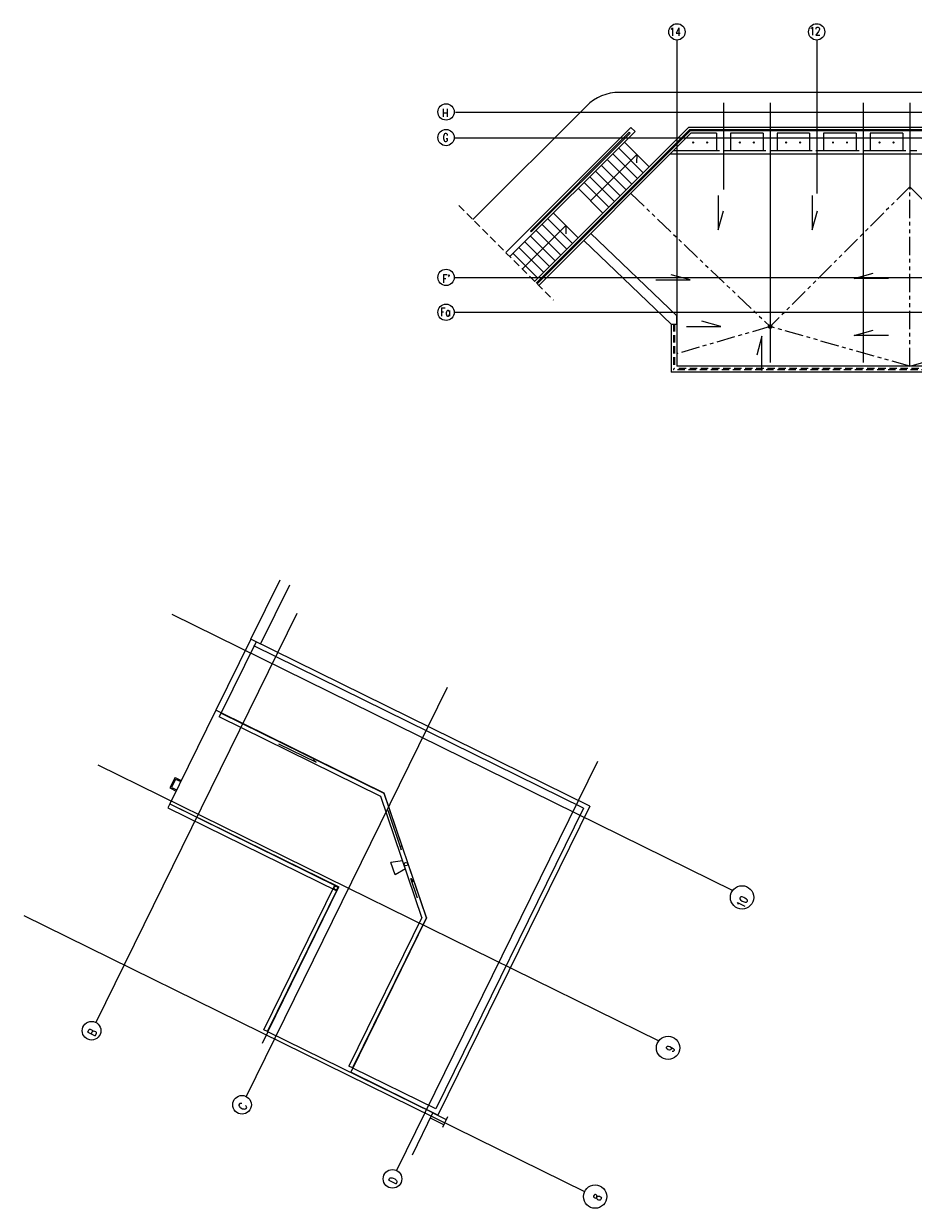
# Model space of a CAD drawing. Header units: centimetres. Extents: x -228435 to 111511, y -89367 to 428125.
# Tile 6 of 216: x -123890 to -85690, y 31063 to 81899. Entities that reach past the tile are written whole.
import ezdxf

# ---------------------------------------------------------------- set-up
doc = ezdxf.new("R2010")
doc.units = ezdxf.units.CM
doc.header["$LTSCALE"] = 50
for name, pattern in [('DASHDOT2', [12.7, 6.35, -3.175, 0, -3.175]), ('HIDDEN', [9.525, 6.35, -3.175]), ('PHANTOM2', [31.75, 15.875, -3.175, 3.175, -3.175, 3.175, -3.175])]:
    doc.linetypes.add(name, pattern=pattern)
doc.layers.get('0').update_dxf_attribs({"color": 8})
for name, color, linetype in [('ARCH_DZIAŁOWA_IST', 8, 'Continuous'), ('ARCH_INFO_OPISY_IST', 8, 'Continuous'), ('ARCH_INFO_OSIE_IST', 8, 'DASHDOT2'), ('ARCH_INFO_OSIE_OPISY_IST', 8, 'Continuous'), ('ARCH_MUROWANE_IST', 8, 'Continuous'), ('ARCH_NIEWIDOK_IST', 8, 'HIDDEN'), ('ARCH_ODWODNIENIE', 8, 'PHANTOM2'), ('ARCH_ODWODNIENIE_IST', 8, 'PHANTOM2'), ('ARCH_SCHODY ZEW.', 8, 'Continuous'), ('ARCH_WIDOK_IST', 8, 'Continuous'), ('ARCH_ŻELBET_IST', 8, 'Continuous'), ('Osie rzutów$0$ARCH_INFO_OSIE_OPISY_IST', 8, 'Continuous')]:
    doc.layers.add(name, color=color, linetype=linetype)
doc.styles.add('ROMANS-250-CM', font='romans.shx', dxfattribs={"width": 0.8, "height": 50})
doc.styles.add('wymiary_cuprum', font='Romans.shx', dxfattribs={"width": 0.6})

# ---------------------------------------------------------------- blocks, each defined once
blk = doc.blocks.new('Legenda rzuty_1')
at = {"layer": 'ARCH_ODWODNIENIE', "color": 55, "insert": (3353.1, 8271.1), "char_height": 20, "attachment_point": 1, "style": 'wymiary_cuprum'}
blk.add_mtext('\\A1;', dxfattribs=at)
blk = doc.blocks.new('Osie rzutów')
at = {"layer": 'ARCH_INFO_OSIE_IST', "ltscale": 10}
for p, q in [((2530, 12619.9), (2530, 11235.9)), ((3130, 12619.9), (3130, 11961.7)), ((1578.8, 12310), (4336, 12310)), ((2730, 12349.9), (2730, 11979)), ((2930, 12349.9), (2930, 11235.9)), ((3330, 12349.9), (3330, 11235.9)), ((3530, 12349.9), (3530, 11979)), ((1573.5, 12200), (4336, 12200)), ((1573.5, 11600), (4336, 11600)), ((4336, 11450), (1573.5, 11450)), ((897.4, 10159.1), (34.1, 8404.3)), ((360.6, 10155.4), (2769.4, 8970.5)), ((1543.4, 9841.3), (680.2, 8086.5)), ((42.8, 9509.4), (2451.6, 8324.4)), ((2189.5, 9523.5), (1326.2, 7768.7)), ((-275, 8863.3), (2133.7, 7678.3))]:
    blk.add_line(p, q, dxfattribs=at)
at = {"layer": 'ARCH_INFO_OSIE_OPISY_IST'}
for centre, radius in [((2530, 12654.9), 35), ((3130, 12654.9), 35), ((1538.5, 12311.3), 35), ((1538.5, 12201.3), 35), ((1538.5, 11601.3), 35), ((1538.5, 11451.3), 35), ((2809.6, 8940.7), 50), ((16.5, 8368.4), 40), ((2491.8, 8294.7), 50), ((662.5, 8050.6), 40), ((1308.6, 7732.8), 40), ((2178.6, 7656.3), 50)]:
    blk.add_circle(centre, radius, dxfattribs=at)
at = {"layer": 'ARCH_INFO_OSIE_OPISY_IST', "style": 'ROMANS-250-CM', "width": 0.8}
for s, p in [('14', (2498.4, 12637.6)), ('12', (3098.5, 12640.2)), ('H', (1521.4, 12289.6)), ('G', (1523.8, 12184)), ("F'", (1522.7, 11578)), ('Fa', (1513.8, 11435.2))]:
    blk.add_text(s, height=35, dxfattribs=at).set_placement(p)
for s, p in [('10', (2816.1, 8891.1)), ('B', (29.6, 8342.4)), ('9', (2512.1, 8273.2)), ('C', (675.6, 8024.6)), ('D', (1321.7, 7706.8)), ('8', (2199, 7634.8))]:
    blk.add_text(s, height=35, rotation=63.8057, dxfattribs=at).set_placement(p)

msp = doc.modelspace()

# ---------------------------------------------------------------- linework, layer by layer
at = {"layer": 'ARCH_DZIAŁOWA_IST', "ltscale": 5}
for p, q in [((-114137.00805, 55484.95449, 630), (-115637.82428, 52434.12663, 630)), ((-99582.76454, 48325.17825, 630), (-114137.00805, 55484.95449, 630)), ((-113912.68247, 55374.60035, 630), (-115413.4987, 52323.77249, 630)), ((-99850.50831, 48234.00109, 630), (-114000.96578, 55195.13989, 630)), ((-115413.4987, 52323.77249, 630), (-115637.82428, 52434.12663, 630)), ((-108405.56764, 48876.30933, 630), (-115413.4987, 52323.77249, 630)), ((-106586.5834, 43534.82112, 630), (-108405.56764, 48876.30933, 630)), ((-117610.95621, 48423.18529, 630), (-110351.7805, 44852.1255, 630)), ((-99582.76454, 48325.17825, 630), (-106106.90097, 35063.05007, 630)), ((-99850.50831, 48234.00109, 630), (-106198.07813, 35330.79384, 630)), ((-113406.38294, 38642.7935, 630), (-110351.7805, 44852.1255, 630)), ((-106586.5834, 43534.82112, 630), (-109848.65162, 36903.75703, 630)), ((-106106.90097, 35063.05007, 630), (-109848.65162, 36903.75703, 630)), ((-106198.07813, 35330.79384, 630), (-109760.36831, 37083.21749, 630))]:
    msp.add_line(p, q, dxfattribs=at)
at = {"layer": 'ARCH_INFO_OPISY_IST'}
for p, q in [((-94062.69311, 74523.80653, 630), (-94062.69311, 73057.1516, 630)), ((-90029.42849, 74523.80653, 630), (-90029.42849, 73057.1516, 630)), ((-94062.69311, 73057.1516, 630), (-93842.78422, 73864.69752, 630)), ((-90029.42849, 73057.1516, 630), (-89809.5196, 73864.69752, 630)), ((-88223.66852, 70967.93639, 630), (-87416.1226, 71187.84527, 630)), ((-96742.17868, 70908.28425, 630), (-95275.52375, 70908.28425, 630)), ((-95275.52375, 70908.28425, 630), (-96083.06967, 71128.19314, 630)), ((-86757.01359, 70967.93639, 630), (-88223.66852, 70967.93639, 630)), ((-95428.94039, 68909.86166, 630), (-93962.28546, 68909.86166, 630)), ((-93962.28546, 68909.86166, 630), (-94769.83138, 69129.77055, 630)), ((-88223.66852, 68522.10829, 630), (-87416.1226, 68742.01718, 630)), ((-92188.49565, 68483.22855, 630), (-92408.40453, 67675.68262, 630)), ((-92188.49565, 67016.57361, 630), (-92188.49565, 68483.22855, 630)), ((-86757.01359, 68522.10829, 630), (-88223.66852, 68522.10829, 630)), ((-112942.13016, 50994.66344, 630), (-111337.21141, 50205.14394, 630)), ((-111337.21141, 50205.14394, 630), (-111464.6001, 50316.70031, 630)), ((-108259.41301, 48144.55543, 630), (-107682.83868, 46451.43191, 630)), ((-107682.83868, 46451.43191, 630), (-107694.03382, 46620.39158, 630)), ((-106973.18129, 44367.507, 630), (-107261.46846, 45214.06876, 630)), ((-107261.46846, 45214.06876, 630), (-107167.22031, 45073.39186, 630))]:
    msp.add_line(p, q, dxfattribs=at)
at = {"layer": 'ARCH_MUROWANE_IST', "ltscale": 4}
for p, q in [((-106317.69467, 35155.60285, 630), (-105745.29775, 34874.01941, 630)), ((-105855.65188, 34649.69383, 630), (-106428.0488, 34931.27727, 630)), ((-105688.48955, 34989.49793, 630), (-105912.04371, 34535.0617, 630))]:
    msp.add_line(p, q, dxfattribs=at)
at = {"layer": 'ARCH_NIEWIDOK_IST'}
for p, q in [((-93540, 76450, 630), (-94140, 76450, 630)), ((-91540, 76450, 630), (-92140, 76450, 630)), ((-89551.80277, 76450, 630), (-90151.80277, 76450, 630)), ((-87540, 76450, 630), (-88140, 76450, 630)), ((-85540, 76450, 630), (-86140, 76450, 630)), ((-105201.01641, 74092.58903, 630), (-101136.14623, 70027.71885, 630)), ((-95990, 69010, 630), (-95990, 67050, 630)), ((-95940, 69010, 630), (-95940, 67100, 630)), ((-73590, 67050, 630), (-95990, 67050, 630)), ((-73540, 67100, 630), (-95940, 67100, 630))]:
    msp.add_line(p, q, dxfattribs=at)
at = {"layer": 'ARCH_ODWODNIENIE_IST'}
for p, q in [((-85840, 74900, 630), (-91840, 68900, 630)), ((-85840, 67200, 630), (-85840, 74900, 630)), ((-85840, 74900, 630), (-79840, 68900, 630)), ((-97825.40727, 74611.03933, 630), (-91840, 68900, 630)), ((-91840, 68900, 630), (-95840, 67737.32234, 630)), ((-85840, 67200, 630), (-91840, 68900, 630)), ((-85840, 67200, 630), (-79840, 68900, 630))]:
    msp.add_line(p, q, dxfattribs=at)
msp.add_circle((-91840, 68900, 630), 75, dxfattribs=at)
at = {"layer": 'ARCH_SCHODY ZEW.'}
for p, q in [((-97814.87373, 77450, 630), (-103186.65056, 72078.22318, 630)), ((-97638.09704, 77273.2233, 630), (-103009.87386, 71901.44648, 630)), ((-97885.58441, 77237.86797, 630), (-102128.2251, 72995.22728, 630)), ((-97850.22907, 77202.51263, 630), (-102092.86976, 72959.87194, 630)), ((-98097.71645, 76813.6039, 630), (-97037.05627, 75752.94373, 630)), ((-97567.38636, 76283.27381, 630), (-99547.28535, 74303.37482, 630)), ((-98592.69119, 76318.62915, 630), (-97532.03102, 75257.96898, 630)), ((-98592.69119, 76318.62915, 630), (-97532.03102, 75257.96898, 630)), ((-98345.20382, 76566.11652, 630), (-97284.54365, 75505.45635, 630)), ((-97567.38636, 76283.27381, 630), (-97576.26733, 75927.08427, 630)), ((-99087.66594, 75823.6544, 630), (-98027.00577, 74762.99423, 630)), ((-98840.17857, 76071.14178, 630), (-97779.5184, 75010.4816, 630)), ((-99582.64069, 75328.67966, 630), (-98521.98052, 74268.01948, 630)), ((-99335.15331, 75576.16703, 630), (-98274.49314, 74515.50686, 630)), ((-100077.61543, 74833.70491, 630), (-99016.95526, 73773.04474, 630)), ((-99830.12806, 75081.19228, 630), (-98769.46789, 74020.53211, 630)), ((-101138.27561, 73773.04474, 630), (-100077.61543, 72712.38457, 630)), ((-100607.94552, 73242.71465, 630), (-102479.54378, 71371.1164, 630)), ((-101633.25035, 73278.06999, 630), (-100572.59018, 72217.40982, 630)), ((-101385.76298, 73525.55736, 630), (-100325.10281, 72464.89719, 630)), ((-100607.94552, 73242.71465, 630), (-100616.82649, 72886.52511, 630)), ((-102128.2251, 72995.22728, 630), (-102092.86976, 72959.87194, 630)), ((-102128.2251, 72783.09524, 630), (-101067.56493, 71722.43507, 630)), ((-101880.73773, 73030.58262, 630), (-100820.07755, 71969.92245, 630)), ((-102623.19985, 72288.1205, 630), (-101562.53967, 71227.46033, 630)), ((-102375.71247, 72535.60787, 630), (-101315.0523, 71474.9477, 630)), ((-102870.68722, 72040.63312, 630), (-101810.02705, 70979.97295, 630))]:
    msp.add_line(p, q, dxfattribs=at)
at = {"layer": 'ARCH_WIDOK_IST'}
for p, q in [((-73640, 78950, 630), (-98314.87373, 78950, 630)), ((-99729.0873, 78364.21356, 630), (-104600.86412, 73492.43674, 630)), ((-95340, 77450, 630), (-101949.21369, 70840.78631, 630)), ((-95298.57864, 77350, 630), (-101878.50301, 70770.07563, 630)), ((-95277.86797, 77300, 630), (-101843.14767, 70734.72029, 630)), ((-97814.87373, 77450, 630), (-97638.09704, 77273.2233, 630)), ((-97814.87373, 77450, 630), (-97638.09704, 77273.2233, 630)), ((-71830, 77450, 630), (-95340, 77450, 630)), ((-71830, 77350, 630), (-95298.57864, 77350, 630)), ((-71830, 77300, 630), (-95277.86797, 77300, 630)), ((-95236.44661, 77200, 630), (-101772.43699, 70664.00961, 630)), ((-97885.58441, 77237.86797, 630), (-97850.22907, 77202.51263, 630)), ((-94140, 77200, 630), (-95236.44661, 77200, 630)), ((-95150.36332, 76810.36332, 630), (-95165, 76825, 630)), ((-95150.36332, 76789.63668, 630), (-95165, 76775, 630)), ((-95150, 76800, 630), (-95130, 76800, 630)), ((-95115, 76825, 630), (-95129.63668, 76810.36332, 630)), ((-95115, 76775, 630), (-95129.63668, 76789.63668, 630)), ((-94550.36332, 76810.36332, 630), (-94565, 76825, 630)), ((-94550.36332, 76789.63668, 630), (-94565, 76775, 630)), ((-94550, 76800, 630), (-94530, 76800, 630)), ((-94515, 76825, 630), (-94529.63668, 76810.36332, 630)), ((-94515, 76775, 630), (-94529.63668, 76789.63668, 630)), ((-94140, 77200, 630), (-94140, 76450, 630)), ((-92140, 77200, 630), (-93540, 77200, 630)), ((-93540, 77200, 630), (-93540, 76450, 630)), ((-93150.36332, 76810.36332, 630), (-93165, 76825, 630)), ((-93150.36332, 76789.63668, 630), (-93165, 76775, 630)), ((-93150, 76800, 630), (-93130, 76800, 630)), ((-93115, 76825, 630), (-93129.63668, 76810.36332, 630)), ((-93115, 76775, 630), (-93129.63668, 76789.63668, 630)), ((-92550.36332, 76810.36332, 630), (-92565, 76825, 630)), ((-92550.36332, 76789.63668, 630), (-92565, 76775, 630)), ((-92550, 76800, 630), (-92530, 76800, 630)), ((-92515, 76825, 630), (-92529.63668, 76810.36332, 630)), ((-92515, 76775, 630), (-92529.63668, 76789.63668, 630)), ((-92140, 77200, 630), (-92140, 76450, 630)), ((-90151.80277, 77200, 630), (-91540, 77200, 630)), ((-91540, 77200, 630), (-91540, 76450, 630)), ((-91162.16609, 76810.36332, 630), (-91176.80277, 76825, 630)), ((-91162.16609, 76789.63668, 630), (-91176.80277, 76775, 630)), ((-91161.80277, 76800, 630), (-91141.80277, 76800, 630)), ((-91126.80277, 76825, 630), (-91141.43945, 76810.36332, 630)), ((-91126.80277, 76775, 630), (-91141.43945, 76789.63668, 630)), ((-90562.16609, 76810.36332, 630), (-90576.80277, 76825, 630)), ((-90562.16609, 76789.63668, 630), (-90576.80277, 76775, 630)), ((-90561.80277, 76800, 630), (-90541.80277, 76800, 630)), ((-90526.80277, 76825, 630), (-90541.43945, 76810.36332, 630)), ((-90526.80277, 76775, 630), (-90541.43945, 76789.63668, 630)), ((-90151.80277, 77200, 630), (-90151.80277, 76450, 630)), ((-88140, 77200, 630), (-89551.80277, 77200, 630)), ((-89551.80277, 77200, 630), (-89551.80277, 76450, 630)), ((-89150.36332, 76810.36332, 630), (-89165, 76825, 630)), ((-89150.36332, 76789.63668, 630), (-89165, 76775, 630)), ((-89150, 76800, 630), (-89130, 76800, 630)), ((-89115, 76825, 630), (-89129.63668, 76810.36332, 630)), ((-89115, 76775, 630), (-89129.63668, 76789.63668, 630)), ((-88550.36332, 76810.36332, 630), (-88565, 76825, 630)), ((-88550.36332, 76789.63668, 630), (-88565, 76775, 630)), ((-88550, 76800, 630), (-88530, 76800, 630)), ((-88515, 76825, 630), (-88529.63668, 76810.36332, 630)), ((-88515, 76775, 630), (-88529.63668, 76789.63668, 630)), ((-88140, 77200, 630), (-88140, 76450, 630)), ((-86140, 77200, 630), (-87540, 77200, 630)), ((-87540, 77200, 630), (-87540, 76450, 630)), ((-87150.36332, 76810.36332, 630), (-87165, 76825, 630)), ((-87150.36332, 76789.63668, 630), (-87165, 76775, 630)), ((-87150, 76800, 630), (-87130, 76800, 630)), ((-87115, 76825, 630), (-87129.63668, 76810.36332, 630)), ((-87115, 76775, 630), (-87129.63668, 76789.63668, 630)), ((-86550.36332, 76810.36332, 630), (-86565, 76825, 630)), ((-86550.36332, 76789.63668, 630), (-86565, 76775, 630)), ((-86550, 76800, 630), (-86530, 76800, 630)), ((-86515, 76825, 630), (-86529.63668, 76810.36332, 630)), ((-86515, 76775, 630), (-86529.63668, 76789.63668, 630)), ((-86140, 77200, 630), (-86140, 76450, 630)), ((-71830, 76300, 630), (-96136.44661, 76300, 630)), ((-94140, 76450, 630), (-95986.44661, 76450, 630)), ((-92140, 76450, 630), (-93540, 76450, 630)), ((-90151.80277, 76450, 630), (-91540, 76450, 630)), ((-88140, 76450, 630), (-89551.80277, 76450, 630)), ((-86140, 76450, 630), (-87540, 76450, 630)), ((-99547.42829, 72903.2791, 630), (-95840, 69365.79739, 630)), ((-99844.2702, 72592.17641, 630), (-96090, 69010, 630)), ((-95840, 69010, 630), (-95840, 69365.79739, 630)), ((-96090, 69010, 630), (-96090, 66950, 630)), ((-96090, 69010, 630), (-95840, 69010, 630)), ((-95840, 69010, 630), (-95840, 67200, 630)), ((-73440, 67200, 630), (-95840, 67200, 630)), ((-73690, 66950, 630), (-96090, 66950, 630)), ((-115637.82428, 52434.12663, 630), (-117610.95621, 48423.18529, 630)), ((-115417.91287, 52314.79947, 630), (-115497.36785, 52153.28505, 630)), ((-108560.05499, 48740.56163, 630), (-115497.36785, 52153.28505, 630)), ((-108413.69856, 48869.16472, 630), (-115417.91287, 52314.79947, 630)), ((-117390.17454, 49551.61582, 630), (-117610.88281, 49102.96466, 630)), ((-117367.38025, 49484.67988, 630), (-117543.94687, 49125.75895, 630)), ((-117390.17454, 49551.61582, 630), (-117120.98385, 49419.19086, 630)), ((-117367.38025, 49484.67988, 630), (-117143.05468, 49374.32574, 630)), ((-117610.88281, 49102.96466, 630), (-117341.69212, 48970.5397, 630)), ((-117543.94687, 49125.75895, 630), (-117319.62129, 49015.40482, 630)), ((-106597.38483, 43535.51854, 630), (-108413.69856, 48869.16472, 630)), ((-117615.37037, 48414.21227, 630), (-117694.82535, 48252.69785, 630)), ((-117615.37037, 48414.21227, 630), (-110365.16769, 44847.56664, 630)), ((-106791.81058, 43548.07205, 630), (-108560.05499, 48740.56163, 630)), ((-117694.82535, 48252.69785, 630), (-110444.62266, 44686.05222, 630)), ((-107619.55216, 45978.75386, 630), (-108122.91531, 45905.8298, 630)), ((-107943.06569, 45377.69734, 630), (-108122.91531, 45905.8298, 630)), ((-107499.81167, 45627.13321, 630), (-107943.06569, 45377.69734, 630)), ((-113576.87038, 38726.66264, 630), (-110526.6821, 44927.02162, 630)), ((-113415.35596, 38647.20766, 630), (-110365.16769, 44847.56664, 630)), ((-106791.81058, 43548.07205, 630), (-109930.85575, 37167.08663, 630)), ((-106597.38483, 43535.51854, 630), (-109769.34133, 37087.63166, 630)), ((-113415.35596, 38647.20766, 630), (-113576.87038, 38726.66264, 630)), ((-109769.34133, 37087.63166, 630), (-109930.85575, 37167.08663, 630))]:
    msp.add_line(p, q, dxfattribs=at)
for centre, radius in [((-95140, 76800, 630), 10), ((-94540, 76800, 630), 10), ((-93140, 76800, 630), 10), ((-92540, 76800, 630), 10), ((-91151.80277, 76800, 630), 10), ((-90551.80277, 76800, 630), 10), ((-89140, 76800, 630), 10), ((-88540, 76800, 630), 10), ((-87140, 76800, 630), 10), ((-86540, 76800, 630), 10), ((-107474.48637, 45831.95593, 630), 75), ((-110485.65238, 44806.53692, 630), 75)]:
    msp.add_circle(centre, radius, dxfattribs=at)
msp.add_arc((-98314.87373, 76950, 630), 2000, 90, 135, dxfattribs=at)
at = {"layer": 'ARCH_ŻELBET_IST', "ltscale": 4}
for p, q in [((-114137.00805, 55484.95449, 630), (-112881.16169, 58037.81272, 630)), ((-113715.27597, 55277.48872, 630), (-112467.28536, 57814.37794, 630)), ((-113406.38294, 38642.7935, 630), (-113656.38726, 38134.58994, 630)), ((-106317.69467, 35155.60285, 630), (-113406.38294, 38642.7935, 630)), ((-107200.04322, 33361.98316, 630), (-106317.69467, 35155.60285, 630))]:
    msp.add_line(p, q, dxfattribs=at)

# ---------------------------------------------------------------- block references
at = {"xscale": 10, "yscale": 10, "zscale": 10}
msp.add_blockref('Legenda rzuty_1', (-122419.92306, -45000, -5670), dxfattribs=at)
msp.add_blockref('Legenda rzuty_1', (-122419.92306, -45000, -5670), dxfattribs=at)
at = {"layer": 'Osie rzutów$0$ARCH_INFO_OSIE_OPISY_IST', "xscale": 10, "yscale": 10, "zscale": 10}
msp.add_blockref('Osie rzutów', (-121140, -45000, 630), dxfattribs=at)

doc.saveas('drawing.dxf')
